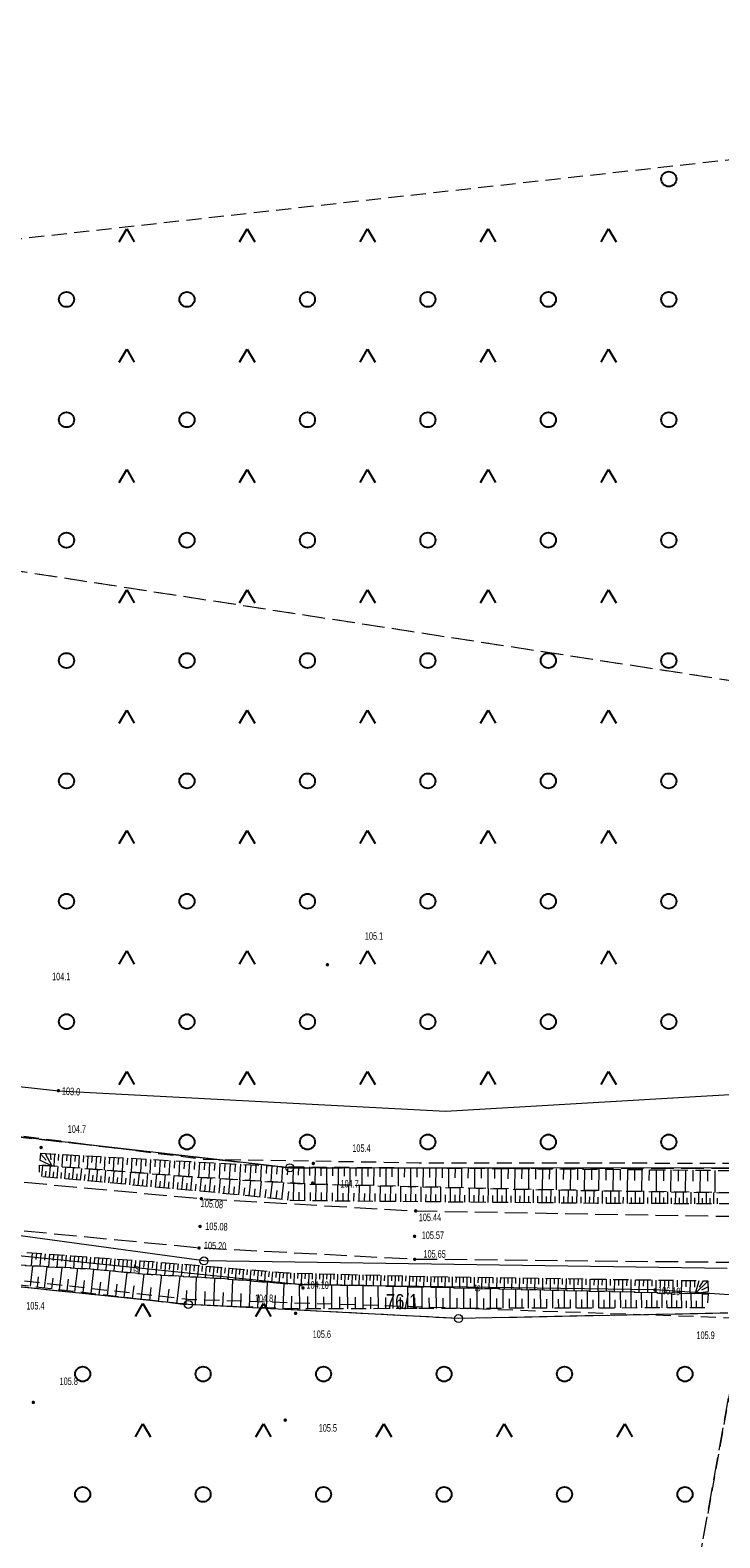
# Model space of a CAD drawing. Header units: inches. Extents: x 6497603 to 6502483, y 5925790 to 5934357.
# Tile 17 of 256: x 6499574 to 6499643, y 5926304 to 5926455. Entities that reach past the tile are written whole.
import ezdxf
from ezdxf.enums import TextEntityAlignment as Align

# ---------------------------------------------------------------- set-up
doc = ezdxf.new("R2010")
doc.units = ezdxf.units.IN
doc.header["$MEASUREMENT"] = 0
for name, pattern in [('1.5_0.75', [2.25, 1.5, -0.75]), ('2.25_0.75', [3, 2.25, -0.75]), ('219-1000', [0, 0]), ('egkk-1000', [3, 2.25, -0.75]), ('egug-1000', [1.5, 0.75, -0.75])]:
    doc.linetypes.add(name, pattern=pattern)
for name, color, linetype in [('000 Inne (niezydentyfikowane)', 7, 'Continuous'), ('202-punkt graniczny', 7, 'Continuous'), ('211-numer działki ewidencyjnej', 7, 'Continuous'), ('217-kontur klasyfikacyjny', 7, 'Continuous'), ('218-kontur użytku gruntowego', 7, 'Continuous'), ('219-działka ewidencyjna', 7, 'Continuous'), ('jezdnia', 7, 'Continuous'), ('pikieta naturalna', 7, 'Continuous'), ('pikieta naturalna-Atr2', 7, 'Continuous'), ('pikieta sztuczna', 7, 'Continuous'), ('pikieta sztuczna-Atr2', 7, 'Continuous'), ('przewód telekomunikacyjny podziemny', 7, 'Continuous'), ('przewód telekomunikacyjny podziemny-Atr1', 7, 'Continuous'), ('rzędna', 7, 'Continuous'), ('rzędna-Atr2', 7, 'Continuous'), ('skarpa nieumocniona', 7, 'Continuous'), ('teren zalesiony', 7, 'Continuous')]:
    doc.layers.add(name, color=color, linetype=linetype)
doc.styles.get("Standard").update_dxf_attribs({"font": 'arial.ttf'})

# ---------------------------------------------------------------- blocks, each defined once
blk = doc.blocks.new('202')
at = {"color": 0, "linetype": 'Continuous', "lineweight": 0}
blk.add_circle((0, 0), 0.4, dxfattribs=at)
blk = doc.blocks.new('PW01')
at = {"linetype": 'Continuous', "lineweight": 13}
h = blk.add_hatch(color=0, dxfattribs=at)
edge = h.paths.add_edge_path()
edge.add_arc((0, 0), 0.18, 0, 360)
blk = doc.blocks.new('OTZK3')
at = {"color": 0, "linetype": 'Continuous'}
for p, q in [((-0.75, -0.433), (0, 0.866)), ((0, 0.866), (0.75, -0.433))]:
    blk.add_line(p, q, dxfattribs=at)
blk = doc.blocks.new('OTZK1')
at = {"color": 0, "linetype": 'Continuous'}
blk.add_circle((0, 0), 0.75, dxfattribs=at)

msp = doc.modelspace()

# ---------------------------------------------------------------- linework, layer by layer
at = {"layer": '000 Inne (niezydentyfikowane)', "color": 7, "linetype": 'Continuous', "lineweight": 18, "flags": 128}
for points in [[(6499574.89, 5926342.64), (6499575.44, 5926342.06)], [(6499575.33, 5926342.73), (6499575.99, 5926341.48)], [(6499575.82, 5926342.7), (6499575.9, 5926342.09)], [(6499576.25, 5926342.67), (6499576.18, 5926341.46)], [(6499576.66, 5926342.65), (6499576.63, 5926342.04)], [(6499577.07, 5926342.63), (6499577, 5926341.4)], [(6499577.48, 5926342.6), (6499577.44, 5926341.99)], [(6499577.89, 5926342.58), (6499577.82, 5926341.33)], [(6499578.31, 5926342.56), (6499578.27, 5926341.93)], [(6499578.72, 5926342.53), (6499578.65, 5926341.27)], [(6499579.14, 5926342.51), (6499579.11, 5926341.87)], [(6499579.57, 5926342.49), (6499579.5, 5926341.2)], [(6499580, 5926342.46), (6499579.96, 5926341.82)], [(6499580.43, 5926342.44), (6499580.35, 5926341.14)], [(6499574.83, 5926342.07), (6499575.99, 5926341.48)], [(6499575, 5926340.42), (6499575.1, 5926341.54)], [(6499575.38, 5926340.38), (6499575.43, 5926340.95)], [(6499575.76, 5926340.35), (6499575.86, 5926341.49)], [(6499576.52, 5926340.28), (6499576.63, 5926341.43)], [(6499577.29, 5926340.21), (6499577.4, 5926341.37)], [(6499578.07, 5926340.13), (6499578.18, 5926341.31)], [(6499578.86, 5926340.06), (6499578.97, 5926341.24)], [(6499579.66, 5926339.99), (6499579.77, 5926341.18)], [(6499580.46, 5926339.91), (6499580.57, 5926341.12)], [(6499580.86, 5926342.41), (6499580.82, 5926341.76)], [(6499581.29, 5926342.39), (6499581.22, 5926341.07)], [(6499581.27, 5926339.84), (6499581.39, 5926341.06)], [(6499581.73, 5926342.37), (6499581.7, 5926341.7)], [(6499582.09, 5926339.76), (6499582.21, 5926340.99)], [(6499582.18, 5926342.34), (6499582.1, 5926341)], [(6499582.62, 5926342.32), (6499582.58, 5926341.64)], [(6499582.92, 5926339.68), (6499583.04, 5926340.93)], [(6499583.07, 5926342.29), (6499582.99, 5926340.93)], [(6499583.52, 5926342.26), (6499583.48, 5926341.58)], [(6499583.98, 5926342.24), (6499583.9, 5926340.86)], [(6499584.44, 5926342.21), (6499584.4, 5926341.52)], [(6499584.9, 5926342.19), (6499584.82, 5926340.79)], [(6499585.36, 5926342.16), (6499585.32, 5926341.46)], [(6499585.83, 5926342.13), (6499585.75, 5926340.72)], [(6499586.3, 5926342.11), (6499586.26, 5926341.39)], [(6499586.78, 5926342.08), (6499586.7, 5926340.64)], [(6499587.26, 5926342.05), (6499587.22, 5926341.33)], [(6499587.74, 5926342.03), (6499587.66, 5926340.57)], [(6499588.22, 5926342), (6499588.18, 5926341.27)], [(6499588.71, 5926341.97), (6499588.63, 5926340.49)], [(6499589.2, 5926341.94), (6499589.16, 5926341.2)], [(6499589.7, 5926341.92), (6499589.61, 5926340.42)], [(6499590.2, 5926341.89), (6499590.16, 5926341.14)], [(6499590.7, 5926341.86), (6499590.62, 5926340.35)], [(6499591.2, 5926341.84), (6499591.16, 5926341.08)], [(6499591.71, 5926341.81), (6499591.63, 5926340.29)], [(6499592.22, 5926341.78), (6499592.18, 5926341.02)], [(6499592.73, 5926341.76), (6499592.65, 5926340.22)], [(6499593.24, 5926341.73), (6499593.2, 5926340.96)], [(6499593.75, 5926341.7), (6499593.67, 5926340.16)], [(6499594.26, 5926341.68), (6499594.22, 5926340.9)], [(6499594.78, 5926341.65), (6499594.7, 5926340.1)], [(6499595.29, 5926341.62), (6499595.25, 5926340.84)], [(6499595.81, 5926341.6), (6499595.73, 5926340.03)], [(6499596.33, 5926341.57), (6499596.29, 5926340.78)], [(6499596.85, 5926341.54), (6499596.77, 5926339.97)], [(6499597.38, 5926341.51), (6499597.34, 5926340.72)], [(6499597.9, 5926341.49), (6499597.82, 5926339.9)], [(6499598.43, 5926341.46), (6499598.39, 5926340.66)], [(6499598.96, 5926341.43), (6499598.88, 5926339.84)], [(6499599.49, 5926341.4), (6499599.45, 5926340.6)], [(6499600.02, 5926341.39), (6499600.01, 5926339.77)], [(6499600.56, 5926341.38), (6499600.55, 5926340.56)], [(6499601.11, 5926341.38), (6499601.09, 5926339.7)], [(6499601.66, 5926341.38), (6499601.66, 5926340.52)], [(6499602.23, 5926341.37), (6499602.21, 5926339.66)], [(6499602.8, 5926341.37), (6499602.79, 5926340.51)], [(6499603.37, 5926341.36), (6499603.36, 5926339.63)], [(6499603.94, 5926341.36), (6499603.94, 5926340.49)], [(6499604.52, 5926341.35), (6499604.51, 5926339.6)], [(6499605.1, 5926341.35), (6499605.1, 5926340.47)], [(6499605.69, 5926341.34), (6499605.68, 5926339.58)], [(6499606.28, 5926341.34), (6499606.27, 5926340.45)], [(6499606.87, 5926341.33), (6499606.86, 5926339.55)], [(6499607.47, 5926341.33), (6499607.46, 5926340.43)], [(6499608.06, 5926341.33), (6499608.05, 5926339.52)], [(6499608.67, 5926341.32), (6499608.66, 5926340.41)], [(6499609.27, 5926341.32), (6499609.26, 5926339.49)], [(6499609.88, 5926341.31), (6499609.87, 5926340.39)], [(6499610.49, 5926341.31), (6499610.48, 5926339.46)], [(6499611.11, 5926341.3), (6499611.1, 5926340.37)], [(6499611.73, 5926341.3), (6499611.71, 5926339.43)], [(6499612.35, 5926341.29), (6499612.34, 5926340.35)], [(6499612.98, 5926341.29), (6499612.96, 5926339.4)], [(6499613.6, 5926341.28), (6499613.6, 5926340.33)], [(6499614.24, 5926341.28), (6499614.22, 5926339.36)], [(6499614.87, 5926341.27), (6499614.87, 5926340.31)], [(6499615.51, 5926341.27), (6499615.5, 5926339.33)], [(6499616.16, 5926341.26), (6499616.15, 5926340.29)], [(6499616.81, 5926341.26), (6499616.79, 5926339.3)], [(6499617.46, 5926341.25), (6499617.45, 5926340.27)], [(6499618.11, 5926341.25), (6499618.1, 5926339.27)], [(6499618.77, 5926341.24), (6499618.76, 5926340.25)], [(6499619.43, 5926341.24), (6499619.42, 5926339.24)], [(6499620.1, 5926341.23), (6499620.09, 5926340.23)], [(6499620.77, 5926341.23), (6499620.75, 5926339.2)], [(6499621.44, 5926341.22), (6499621.43, 5926340.21)], [(6499622.12, 5926341.22), (6499622.1, 5926339.17)], [(6499622.8, 5926341.21), (6499622.79, 5926340.18)], [(6499623.48, 5926341.21), (6499623.47, 5926339.14)], [(6499624.17, 5926341.2), (6499624.16, 5926340.16)], [(6499624.86, 5926341.2), (6499624.85, 5926339.11)], [(6499625.56, 5926341.19), (6499625.55, 5926340.15)], [(6499626.25, 5926341.19), (6499626.24, 5926339.09)], [(6499626.95, 5926341.18), (6499626.94, 5926340.13)], [(6499627.65, 5926341.17), (6499627.64, 5926339.07)], [(6499628.35, 5926341.17), (6499628.35, 5926340.11)], [(6499629.06, 5926341.16), (6499629.04, 5926339.04)], [(6499629.77, 5926341.16), (6499629.76, 5926340.09)], [(6499630.47, 5926341.15), (6499630.46, 5926339.02)], [(6499631.18, 5926341.15), (6499631.18, 5926340.08)], [(6499631.9, 5926341.14), (6499631.88, 5926339)], [(6499632.61, 5926341.14), (6499632.6, 5926340.06)], [(6499633.33, 5926341.13), (6499633.31, 5926338.97)], [(6499634.05, 5926341.12), (6499634.04, 5926340.04)], [(6499634.77, 5926341.12), (6499634.74, 5926338.95)], [(6499635.49, 5926341.11), (6499635.48, 5926340.02)], [(6499636.21, 5926341.1), (6499636.19, 5926338.93)], [(6499636.94, 5926341.09), (6499636.93, 5926340)], [(6499637.66, 5926341.09), (6499637.64, 5926338.9)], [(6499638.39, 5926341.08), (6499638.38, 5926339.98)], [(6499639.12, 5926341.07), (6499639.1, 5926338.88)], [(6499639.85, 5926341.06), (6499639.84, 5926339.96)], [(6499640.59, 5926341.06), (6499640.56, 5926338.85)], [(6499641.32, 5926341.05), (6499641.31, 5926339.95)], [(6499642.05, 5926341.04), (6499642.03, 5926338.83)], [(6499576.14, 5926340.31), (6499576.19, 5926340.88)], [(6499576.91, 5926340.24), (6499576.96, 5926340.82)], [(6499577.68, 5926340.17), (6499577.74, 5926340.75)], [(6499578.47, 5926340.1), (6499578.52, 5926340.69)], [(6499579.26, 5926340.02), (6499579.31, 5926340.62)], [(6499580.06, 5926339.95), (6499580.11, 5926340.55)], [(6499580.87, 5926339.88), (6499580.92, 5926340.48)], [(6499581.68, 5926339.8), (6499581.74, 5926340.41)], [(6499582.51, 5926339.72), (6499582.56, 5926340.34)], [(6499583.34, 5926339.65), (6499583.4, 5926340.27)], [(6499583.76, 5926339.61), (6499583.87, 5926340.86)], [(6499584.18, 5926339.57), (6499584.24, 5926340.2)], [(6499584.6, 5926339.53), (6499584.72, 5926340.8)], [(6499585.03, 5926339.49), (6499585.09, 5926340.13)], [(6499585.46, 5926339.45), (6499585.57, 5926340.73)], [(6499585.89, 5926339.41), (6499585.94, 5926340.05)], [(6499586.32, 5926339.37), (6499586.44, 5926340.66)], [(6499586.75, 5926339.33), (6499586.81, 5926339.98)], [(6499587.19, 5926339.29), (6499587.31, 5926340.6)], [(6499587.63, 5926339.25), (6499587.69, 5926339.91)], [(6499588.07, 5926339.21), (6499588.19, 5926340.53)], [(6499588.51, 5926339.17), (6499588.57, 5926339.83)], [(6499588.95, 5926339.13), (6499589.08, 5926340.46)], [(6499589.4, 5926339.08), (6499589.46, 5926339.75)], [(6499589.85, 5926339.04), (6499589.98, 5926340.39)], [(6499590.31, 5926339), (6499590.37, 5926339.68)], [(6499590.77, 5926338.96), (6499590.89, 5926340.33)], [(6499591.23, 5926338.91), (6499591.3, 5926339.61)], [(6499591.7, 5926338.87), (6499591.83, 5926340.28)], [(6499592.18, 5926338.83), (6499592.24, 5926339.54)], [(6499592.66, 5926338.78), (6499592.79, 5926340.22)], [(6499593.14, 5926338.74), (6499593.21, 5926339.46)], [(6499593.63, 5926338.69), (6499593.76, 5926340.16)], [(6499594.62, 5926338.6), (6499594.76, 5926340.09)], [(6499595.64, 5926338.49), (6499595.82, 5926340.03)], [(6499596.7, 5926338.37), (6499596.88, 5926339.96)], [(6499597.79, 5926338.25), (6499597.98, 5926339.89)], [(6499598.92, 5926338.13), (6499599.11, 5926339.82)], [(6499600.07, 5926338.02), (6499600.09, 5926339.76)], [(6499601.2, 5926338.01), (6499601.21, 5926339.69)], [(6499602.31, 5926338), (6499602.32, 5926339.66)], [(6499603.4, 5926337.99), (6499603.42, 5926339.63)], [(6499604.49, 5926337.98), (6499604.5, 5926339.6)], [(6499605.56, 5926337.97), (6499605.57, 5926339.58)], [(6499606.62, 5926337.96), (6499606.64, 5926339.55)], [(6499607.67, 5926337.95), (6499607.69, 5926339.53)], [(6499608.71, 5926337.94), (6499608.73, 5926339.5)], [(6499609.74, 5926337.93), (6499609.76, 5926339.47)], [(6499610.76, 5926337.92), (6499610.77, 5926339.45)], [(6499594.12, 5926338.65), (6499594.19, 5926339.39)], [(6499595.13, 5926338.55), (6499595.21, 5926339.3)], [(6499596.17, 5926338.43), (6499596.26, 5926339.21)], [(6499597.24, 5926338.31), (6499597.33, 5926339.12)], [(6499598.35, 5926338.19), (6499598.44, 5926339.02)], [(6499599.49, 5926338.06), (6499599.59, 5926338.92)], [(6499600.64, 5926338.01), (6499600.65, 5926338.87)], [(6499601.75, 5926338), (6499601.76, 5926338.84)], [(6499602.86, 5926337.99), (6499602.86, 5926338.82)], [(6499603.95, 5926337.98), (6499603.95, 5926338.8)], [(6499605.02, 5926337.97), (6499605.03, 5926338.78)], [(6499606.09, 5926337.96), (6499606.1, 5926338.76)], [(6499607.15, 5926337.96), (6499607.16, 5926338.75)], [(6499608.19, 5926337.95), (6499608.2, 5926338.73)], [(6499609.23, 5926337.94), (6499609.23, 5926338.71)], [(6499610.25, 5926337.93), (6499610.26, 5926338.7)], [(6499611.27, 5926337.92), (6499611.27, 5926338.68)], [(6499611.77, 5926337.91), (6499611.78, 5926339.42)], [(6499612.27, 5926337.91), (6499612.27, 5926338.66)], [(6499612.77, 5926337.91), (6499612.78, 5926339.4)], [(6499613.26, 5926337.9), (6499613.27, 5926338.64)], [(6499613.75, 5926337.9), (6499613.77, 5926339.38)], [(6499614.24, 5926337.89), (6499614.25, 5926338.63)], [(6499614.73, 5926337.89), (6499614.74, 5926339.35)], [(6499615.21, 5926337.88), (6499615.22, 5926338.61)], [(6499615.7, 5926337.88), (6499615.71, 5926339.33)], [(6499616.18, 5926337.88), (6499616.18, 5926338.6)], [(6499616.65, 5926337.87), (6499616.67, 5926339.3)], [(6499617.13, 5926337.87), (6499617.13, 5926338.58)], [(6499617.6, 5926337.86), (6499617.61, 5926339.28)], [(6499618.07, 5926337.86), (6499618.08, 5926338.56)], [(6499618.54, 5926337.85), (6499618.55, 5926339.26)], [(6499619, 5926337.85), (6499619.01, 5926338.55)], [(6499619.46, 5926337.85), (6499619.48, 5926339.24)], [(6499619.92, 5926337.84), (6499619.93, 5926338.53)], [(6499620.38, 5926337.84), (6499620.39, 5926339.21)], [(6499620.84, 5926337.83), (6499620.84, 5926338.52)], [(6499621.29, 5926337.83), (6499621.3, 5926339.19)], [(6499621.74, 5926337.83), (6499621.74, 5926338.5)], [(6499622.19, 5926337.82), (6499622.2, 5926339.17)], [(6499622.63, 5926337.82), (6499622.64, 5926338.49)], [(6499623.08, 5926337.81), (6499623.09, 5926339.15)], [(6499623.52, 5926337.81), (6499623.52, 5926338.47)], [(6499623.96, 5926337.81), (6499623.97, 5926339.13)], [(6499624.4, 5926337.8), (6499624.4, 5926338.46)], [(6499624.83, 5926337.8), (6499624.85, 5926339.11)], [(6499625.27, 5926337.79), (6499625.28, 5926338.45)], [(6499625.71, 5926337.79), (6499625.72, 5926339.1)], [(6499626.14, 5926337.79), (6499626.15, 5926338.44)], [(6499626.57, 5926337.78), (6499626.58, 5926339.08)], [(6499627, 5926337.78), (6499627.01, 5926338.43)], [(6499627.44, 5926337.78), (6499627.45, 5926339.07)], [(6499627.87, 5926337.77), (6499627.87, 5926338.42)], [(6499628.29, 5926337.77), (6499628.31, 5926339.06)], [(6499628.72, 5926337.76), (6499628.73, 5926338.41)], [(6499629.15, 5926337.76), (6499629.16, 5926339.04)], [(6499629.57, 5926337.76), (6499629.58, 5926338.4)], [(6499630, 5926337.75), (6499630.01, 5926339.03)], [(6499630.42, 5926337.75), (6499630.42, 5926338.38)], [(6499630.84, 5926337.75), (6499630.85, 5926339.01)], [(6499631.26, 5926337.75), (6499631.26, 5926338.38)], [(6499631.68, 5926337.74), (6499631.69, 5926339)], [(6499632.1, 5926337.74), (6499632.1, 5926338.37)], [(6499632.51, 5926337.74), (6499632.52, 5926338.99)], [(6499632.92, 5926337.74), (6499632.93, 5926338.36)], [(6499633.33, 5926337.74), (6499633.34, 5926338.97)], [(6499633.74, 5926337.74), (6499633.75, 5926338.35)], [(6499634.15, 5926337.74), (6499634.15, 5926338.96)], [(6499634.56, 5926337.73), (6499634.56, 5926338.34)], [(6499634.96, 5926337.73), (6499634.96, 5926338.95)], [(6499635.36, 5926337.73), (6499635.36, 5926338.33)], [(6499635.76, 5926337.73), (6499635.77, 5926338.93)], [(6499636.16, 5926337.73), (6499636.16, 5926338.33)], [(6499636.56, 5926337.73), (6499636.56, 5926338.92)], [(6499636.95, 5926337.72), (6499636.96, 5926338.32)], [(6499637.35, 5926337.72), (6499637.35, 5926338.91)], [(6499637.74, 5926337.72), (6499637.74, 5926338.31)], [(6499638.13, 5926337.72), (6499638.14, 5926338.89)], [(6499638.52, 5926337.72), (6499638.52, 5926338.3)], [(6499638.91, 5926337.72), (6499638.91, 5926338.88)], [(6499639.29, 5926337.72), (6499639.3, 5926338.29)], [(6499639.68, 5926337.71), (6499639.68, 5926338.87)], [(6499640.06, 5926337.71), (6499640.06, 5926338.29)], [(6499640.44, 5926337.71), (6499640.45, 5926338.86)], [(6499640.82, 5926337.71), (6499640.82, 5926338.28)], [(6499641.2, 5926337.71), (6499641.2, 5926338.84)], [(6499641.57, 5926337.71), (6499641.58, 5926338.27)], [(6499641.95, 5926337.7), (6499641.95, 5926338.83)], [(6499642.32, 5926337.7), (6499642.32, 5926338.26)], [(6499574.02, 5926332.83), (6499573.93, 5926331.52)], [(6499574.46, 5926332.79), (6499574.41, 5926332.15)], [(6499574.89, 5926332.76), (6499574.8, 5926331.48)], [(6499575.32, 5926332.73), (6499575.27, 5926332.09)], [(6499575.75, 5926332.7), (6499575.65, 5926331.43)], [(6499576.17, 5926332.67), (6499576.13, 5926332.04)], [(6499576.59, 5926332.64), (6499576.5, 5926331.39)], [(6499577.01, 5926332.61), (6499576.96, 5926331.99)], [(6499577.42, 5926332.58), (6499577.33, 5926331.34)], [(6499577.84, 5926332.55), (6499577.79, 5926331.93)], [(6499578.25, 5926332.52), (6499578.16, 5926331.3)], [(6499578.65, 5926332.49), (6499578.61, 5926331.88)], [(6499579.05, 5926332.46), (6499578.97, 5926331.26)], [(6499579.46, 5926332.43), (6499579.41, 5926331.83)], [(6499579.85, 5926332.4), (6499579.76, 5926331.21)], [(6499580.25, 5926332.37), (6499580.21, 5926331.77)], [(6499580.65, 5926332.34), (6499580.56, 5926331.13)], [(6499581.05, 5926332.31), (6499581.01, 5926331.7)], [(6499581.45, 5926332.28), (6499581.36, 5926331.06)], [(6499581.86, 5926332.25), (6499581.81, 5926331.64)], [(6499582.27, 5926332.22), (6499582.18, 5926330.99)], [(6499582.68, 5926332.19), (6499582.63, 5926331.57)], [(6499583.09, 5926332.16), (6499583, 5926330.91)], [(6499583.5, 5926332.13), (6499583.46, 5926331.5)], [(6499583.92, 5926332.1), (6499583.83, 5926330.84)], [(6499584.34, 5926332.07), (6499584.29, 5926331.43)], [(6499584.76, 5926332.04), (6499584.67, 5926330.76)], [(6499585.19, 5926332), (6499585.14, 5926331.36)], [(6499585.61, 5926331.97), (6499585.52, 5926330.68)], [(6499586.04, 5926331.94), (6499585.99, 5926331.29)], [(6499586.47, 5926331.91), (6499586.36, 5926330.62)], [(6499573.86, 5926329.48), (6499574.1, 5926331.51)], [(6499574.56, 5926329.39), (6499574.68, 5926330.43)], [(6499575.28, 5926329.31), (6499575.53, 5926331.44)], [(6499576.75, 5926329.13), (6499577.02, 5926331.36)], [(6499578.3, 5926328.95), (6499578.58, 5926331.28)], [(6499579.9, 5926328.76), (6499580.19, 5926331.17)], [(6499581.53, 5926328.57), (6499581.82, 5926331.02)], [(6499583.19, 5926328.37), (6499583.49, 5926330.87)], [(6499584.89, 5926328.17), (6499585.19, 5926330.71)], [(6499586.63, 5926327.96), (6499586.94, 5926330.59)], [(6499586.9, 5926331.87), (6499586.85, 5926331.23)], [(6499587.32, 5926331.83), (6499587.22, 5926330.57)], [(6499587.75, 5926331.8), (6499587.69, 5926331.17)], [(6499588.16, 5926331.76), (6499588.06, 5926330.53)], [(6499588.45, 5926327.75), (6499588.77, 5926330.49)], [(6499588.58, 5926331.73), (6499588.52, 5926331.12)], [(6499588.99, 5926331.69), (6499588.88, 5926330.48)], [(6499589.39, 5926331.66), (6499589.34, 5926331.06)], [(6499589.79, 5926331.63), (6499589.69, 5926330.44)], [(6499590.19, 5926331.59), (6499590.14, 5926331)], [(6499590.59, 5926331.56), (6499590.49, 5926330.39)], [(6499590.98, 5926331.53), (6499590.93, 5926330.95)], [(6499591.36, 5926331.49), (6499591.27, 5926330.35)], [(6499591.75, 5926331.46), (6499591.7, 5926330.89)], [(6499592.13, 5926331.43), (6499592.03, 5926330.3)], [(6499592.51, 5926331.4), (6499592.46, 5926330.84)], [(6499592.88, 5926331.37), (6499592.79, 5926330.26)], [(6499593.25, 5926331.34), (6499593.2, 5926330.78)], [(6499593.62, 5926331.31), (6499593.53, 5926330.2)], [(6499593.99, 5926331.27), (6499593.94, 5926330.72)], [(6499594.35, 5926331.24), (6499594.26, 5926330.15)], [(6499594.72, 5926331.21), (6499594.67, 5926330.66)], [(6499595.09, 5926331.18), (6499594.99, 5926330.09)], [(6499595.45, 5926331.15), (6499595.41, 5926330.61)], [(6499595.82, 5926331.12), (6499595.72, 5926330.03)], [(6499596.18, 5926331.09), (6499596.13, 5926330.55)], [(6499596.54, 5926331.06), (6499596.45, 5926329.97)], [(6499596.9, 5926331.03), (6499596.86, 5926330.49)], [(6499597.26, 5926331), (6499597.17, 5926329.92)], [(6499597.63, 5926330.97), (6499597.58, 5926330.43)], [(6499597.99, 5926330.94), (6499597.89, 5926329.86)], [(6499598.34, 5926330.91), (6499598.3, 5926330.37)], [(6499598.7, 5926330.88), (6499598.61, 5926329.81)], [(6499599.06, 5926330.85), (6499599.02, 5926330.31)], [(6499599.42, 5926330.82), (6499599.39, 5926329.75)], [(6499599.78, 5926330.81), (6499599.76, 5926330.27)], [(6499600.14, 5926330.8), (6499600.11, 5926329.72)], [(6499600.5, 5926330.79), (6499600.48, 5926330.25)], [(6499600.86, 5926330.78), (6499600.83, 5926329.7)], [(6499601.22, 5926330.77), (6499601.21, 5926330.23)], [(6499601.58, 5926330.76), (6499601.55, 5926329.68)], [(6499601.94, 5926330.75), (6499601.93, 5926330.21)], [(6499602.3, 5926330.75), (6499602.27, 5926329.67)], [(6499602.66, 5926330.74), (6499602.65, 5926330.2)], [(6499603.02, 5926330.73), (6499602.99, 5926329.65)], [(6499603.38, 5926330.72), (6499603.37, 5926330.18)], [(6499603.74, 5926330.71), (6499603.71, 5926329.63)], [(6499604.1, 5926330.7), (6499604.09, 5926330.16)], [(6499604.46, 5926330.69), (6499604.43, 5926329.61)], [(6499604.82, 5926330.68), (6499604.81, 5926330.14)], [(6499605.18, 5926330.67), (6499605.15, 5926329.6)], [(6499605.54, 5926330.66), (6499605.52, 5926330.12)], [(6499605.9, 5926330.65), (6499605.87, 5926329.58)], [(6499606.25, 5926330.64), (6499606.24, 5926330.11)], [(6499606.61, 5926330.64), (6499606.59, 5926329.56)], [(6499606.97, 5926330.63), (6499606.96, 5926330.09)], [(6499607.33, 5926330.62), (6499607.3, 5926329.54)], [(6499607.69, 5926330.61), (6499607.67, 5926330.07)], [(6499608.04, 5926330.6), (6499608.02, 5926329.53)], [(6499608.4, 5926330.59), (6499608.39, 5926330.05)], [(6499608.76, 5926330.58), (6499608.73, 5926329.51)], [(6499609.12, 5926330.57), (6499609.1, 5926330.04)], [(6499609.47, 5926330.56), (6499609.45, 5926329.49)], [(6499609.83, 5926330.55), (6499609.82, 5926330.02)], [(6499610.19, 5926330.54), (6499610.16, 5926329.47)], [(6499610.54, 5926330.53), (6499610.53, 5926330)], [(6499610.9, 5926330.53), (6499610.87, 5926329.46)], [(6499611.26, 5926330.52), (6499611.24, 5926329.98)], [(6499611.61, 5926330.51), (6499611.59, 5926329.44)], [(6499611.97, 5926330.5), (6499611.96, 5926329.96)], [(6499612.32, 5926330.49), (6499612.3, 5926329.42)], [(6499612.68, 5926330.48), (6499612.67, 5926329.95)], [(6499613.04, 5926330.47), (6499613.01, 5926329.41)], [(6499613.39, 5926330.46), (6499613.38, 5926329.93)], [(6499613.75, 5926330.46), (6499613.73, 5926329.39)], [(6499614.1, 5926330.45), (6499614.09, 5926329.91)], [(6499614.46, 5926330.44), (6499614.44, 5926329.37)], [(6499614.82, 5926330.44), (6499614.81, 5926329.9)], [(6499615.17, 5926330.43), (6499615.16, 5926329.35)], [(6499615.53, 5926330.43), (6499615.53, 5926329.89)], [(6499615.89, 5926330.42), (6499615.88, 5926329.34)], [(6499616.26, 5926330.42), (6499616.25, 5926329.87)], [(6499616.62, 5926330.41), (6499616.6, 5926329.32)], [(6499616.98, 5926330.41), (6499616.97, 5926329.86)], [(6499576.01, 5926329.22), (6499576.14, 5926330.31)], [(6499577.52, 5926329.04), (6499577.65, 5926330.18)], [(6499579.1, 5926328.86), (6499579.24, 5926330.05)], [(6499580.71, 5926328.67), (6499580.86, 5926329.88)], [(6499582.36, 5926328.47), (6499582.51, 5926329.71)], [(6499584.04, 5926328.27), (6499584.19, 5926329.53)], [(6499585.75, 5926328.07), (6499585.9, 5926329.35)], [(6499587.53, 5926327.86), (6499587.69, 5926329.2)], [(6499589.37, 5926327.65), (6499589.44, 5926329.05)], [(6499590.3, 5926327.61), (6499590.4, 5926330.39)], [(6499591.22, 5926327.58), (6499591.27, 5926328.96)], [(6499592.13, 5926327.54), (6499592.24, 5926330.29)], [(6499593.93, 5926327.48), (6499594.03, 5926330.16)], [(6499595.68, 5926327.41), (6499595.78, 5926330.03)], [(6499597.38, 5926327.35), (6499597.48, 5926329.89)], [(6499599.04, 5926327.28), (6499599.14, 5926329.77)], [(6499600.69, 5926327.23), (6499600.68, 5926329.7)], [(6499602.31, 5926327.23), (6499602.3, 5926329.66)], [(6499603.9, 5926327.24), (6499603.9, 5926329.63)], [(6499605.47, 5926327.24), (6499605.46, 5926329.59)], [(6499607, 5926327.25), (6499607, 5926329.55)], [(6499608.52, 5926327.25), (6499608.51, 5926329.51)], [(6499610, 5926327.26), (6499609.99, 5926329.48)], [(6499611.46, 5926327.26), (6499611.45, 5926329.44)], [(6499612.89, 5926327.26), (6499612.88, 5926329.41)], [(6499614.3, 5926327.27), (6499614.29, 5926329.37)], [(6499615.68, 5926327.27), (6499615.67, 5926329.34)], [(6499617.04, 5926327.27), (6499617.03, 5926329.31)], [(6499617.35, 5926330.4), (6499617.33, 5926329.3)], [(6499617.71, 5926330.39), (6499617.71, 5926329.84)], [(6499618.08, 5926330.39), (6499618.06, 5926329.28)], [(6499618.37, 5926327.28), (6499618.37, 5926329.28)], [(6499618.45, 5926330.38), (6499618.44, 5926329.83)], [(6499618.82, 5926330.38), (6499618.8, 5926329.27)], [(6499619.19, 5926330.37), (6499619.18, 5926329.81)], [(6499619.56, 5926330.37), (6499619.54, 5926329.25)], [(6499619.68, 5926327.28), (6499619.68, 5926329.24)], [(6499619.93, 5926330.36), (6499619.92, 5926329.8)], [(6499620.31, 5926330.35), (6499620.29, 5926329.23)], [(6499620.68, 5926330.35), (6499620.67, 5926329.78)], [(6499620.97, 5926327.29), (6499620.96, 5926329.21)], [(6499621.06, 5926330.34), (6499621.04, 5926329.21)], [(6499621.43, 5926330.34), (6499621.42, 5926329.77)], [(6499621.81, 5926330.33), (6499621.79, 5926329.19)], [(6499622.19, 5926330.33), (6499622.18, 5926329.75)], [(6499622.23, 5926327.29), (6499622.23, 5926329.18)], [(6499622.57, 5926330.32), (6499622.55, 5926329.17)], [(6499622.95, 5926330.31), (6499622.94, 5926329.74)], [(6499623.33, 5926330.31), (6499623.32, 5926329.16)], [(6499623.48, 5926327.29), (6499623.47, 5926329.15)], [(6499623.72, 5926330.3), (6499623.71, 5926329.72)], [(6499624.1, 5926330.3), (6499624.08, 5926329.14)], [(6499624.49, 5926330.29), (6499624.48, 5926329.71)], [(6499624.7, 5926327.3), (6499624.69, 5926329.12)], [(6499624.87, 5926330.28), (6499624.86, 5926329.12)], [(6499625.26, 5926330.28), (6499625.25, 5926329.69)], [(6499625.65, 5926330.27), (6499625.63, 5926329.1)], [(6499625.9, 5926327.3), (6499625.89, 5926329.09)], [(6499626.04, 5926330.27), (6499626.03, 5926329.68)], [(6499626.43, 5926330.26), (6499626.41, 5926329.08)], [(6499626.83, 5926330.25), (6499626.82, 5926329.66)], [(6499627.07, 5926327.3), (6499627.07, 5926329.07)], [(6499627.22, 5926330.25), (6499627.2, 5926329.06)], [(6499627.61, 5926330.24), (6499627.6, 5926329.65)], [(6499628.01, 5926330.24), (6499627.99, 5926329.04)], [(6499628.23, 5926327.3), (6499628.23, 5926329.04)], [(6499628.41, 5926330.23), (6499628.4, 5926329.63)], [(6499628.8, 5926330.22), (6499628.79, 5926329.02)], [(6499629.2, 5926330.22), (6499629.2, 5926329.62)], [(6499629.37, 5926327.31), (6499629.36, 5926329.01)], [(6499629.6, 5926330.21), (6499629.59, 5926329)], [(6499630.01, 5926330.2), (6499630, 5926329.6)], [(6499630.41, 5926330.2), (6499630.39, 5926328.99)], [(6499630.48, 5926327.31), (6499630.48, 5926328.98)], [(6499630.81, 5926330.19), (6499630.8, 5926329.58)], [(6499631.22, 5926330.19), (6499631.2, 5926328.97)], [(6499631.58, 5926327.31), (6499631.58, 5926328.96)], [(6499631.63, 5926330.18), (6499631.62, 5926329.57)], [(6499632.03, 5926330.17), (6499632.01, 5926328.95)], [(6499632.44, 5926330.17), (6499632.43, 5926329.55)], [(6499632.66, 5926327.32), (6499632.65, 5926328.93)], [(6499632.85, 5926330.16), (6499632.83, 5926328.93)], [(6499633.26, 5926330.15), (6499633.25, 5926329.54)], [(6499633.67, 5926330.15), (6499633.66, 5926328.91)], [(6499633.72, 5926327.32), (6499633.71, 5926328.91)], [(6499634.09, 5926330.14), (6499634.08, 5926329.52)], [(6499634.5, 5926330.14), (6499634.48, 5926328.89)], [(6499634.92, 5926330.13), (6499634.91, 5926329.5)], [(6499635.34, 5926330.12), (6499635.32, 5926328.87)], [(6499635.75, 5926330.12), (6499635.75, 5926329.49)], [(6499636.17, 5926330.11), (6499636.15, 5926328.85)], [(6499636.6, 5926330.1), (6499636.59, 5926329.47)], [(6499637.02, 5926330.1), (6499637, 5926328.83)], [(6499637.44, 5926330.09), (6499637.43, 5926329.45)], [(6499637.87, 5926330.08), (6499637.85, 5926328.81)], [(6499638.29, 5926330.08), (6499638.28, 5926329.44)], [(6499638.72, 5926330.07), (6499638.7, 5926328.78)], [(6499639.15, 5926330.06), (6499639.14, 5926329.42)], [(6499639.58, 5926330.06), (6499639.56, 5926328.76)], [(6499640.01, 5926330.05), (6499640, 5926329.4)], [(6499640.44, 5926330.04), (6499640.07, 5926328.75)], [(6499641.35, 5926330.01), (6499640.07, 5926328.75)], [(6499641.37, 5926328.93), (6499640.07, 5926328.75)], [(6499640.88, 5926330.04), (6499640.48, 5926329.39)], [(6499641.36, 5926329.44), (6499640.72, 5926329.09)], [(6499593.04, 5926327.51), (6499593.09, 5926328.87)], [(6499594.81, 5926327.44), (6499594.86, 5926328.77)], [(6499596.53, 5926327.38), (6499596.58, 5926328.67)], [(6499598.22, 5926327.31), (6499598.26, 5926328.57)], [(6499599.86, 5926327.25), (6499599.91, 5926328.49)], [(6499601.5, 5926327.23), (6499601.5, 5926328.46)], [(6499603.11, 5926327.24), (6499603.1, 5926328.44)], [(6499604.69, 5926327.24), (6499604.68, 5926328.42)], [(6499606.24, 5926327.25), (6499606.24, 5926328.41)], [(6499607.76, 5926327.25), (6499607.76, 5926328.39)], [(6499609.26, 5926327.25), (6499609.26, 5926328.38)], [(6499610.73, 5926327.26), (6499610.73, 5926328.36)], [(6499612.18, 5926327.26), (6499612.17, 5926328.34)], [(6499613.6, 5926327.27), (6499613.59, 5926328.33)], [(6499614.99, 5926327.27), (6499614.99, 5926328.31)], [(6499616.36, 5926327.27), (6499616.36, 5926328.3)], [(6499617.71, 5926327.28), (6499617.7, 5926328.28)], [(6499619.03, 5926327.28), (6499619.03, 5926328.27)], [(6499620.33, 5926327.28), (6499620.33, 5926328.26)], [(6499621.6, 5926327.29), (6499621.6, 5926328.24)], [(6499622.86, 5926327.29), (6499622.85, 5926328.23)], [(6499624.09, 5926327.29), (6499624.09, 5926328.22)], [(6499625.3, 5926327.3), (6499625.3, 5926328.2)], [(6499626.49, 5926327.3), (6499626.48, 5926328.19)], [(6499627.65, 5926327.3), (6499627.65, 5926328.18)], [(6499628.8, 5926327.31), (6499628.8, 5926328.17)], [(6499629.93, 5926327.31), (6499629.93, 5926328.15)], [(6499631.03, 5926327.31), (6499631.03, 5926328.14)], [(6499632.12, 5926327.32), (6499632.12, 5926328.13)], [(6499633.19, 5926327.32), (6499633.19, 5926328.12)], [(6499634.24, 5926327.32), (6499634.24, 5926328.11)], [(6499634.76, 5926327.32), (6499634.75, 5926328.88)], [(6499635.27, 5926327.32), (6499635.27, 5926328.1)], [(6499635.78, 5926327.33), (6499635.77, 5926328.86)], [(6499636.28, 5926327.33), (6499636.28, 5926328.08)], [(6499636.78, 5926327.33), (6499636.78, 5926328.83)], [(6499637.28, 5926327.33), (6499637.27, 5926328.07)], [(6499637.77, 5926327.33), (6499637.76, 5926328.81)], [(6499638.25, 5926327.33), (6499638.25, 5926328.06)], [(6499638.74, 5926327.33), (6499638.73, 5926328.78)], [(6499639.22, 5926327.33), (6499639.21, 5926328.05)], [(6499639.7, 5926327.34), (6499639.69, 5926328.76)], [(6499640.2, 5926327.34), (6499640.2, 5926328.04)], [(6499640.8, 5926327.34), (6499640.8, 5926328.73)]]:
    msp.add_lwpolyline(points, dxfattribs=at)
at = {"layer": '217-kontur klasyfikacyjny', "color": 3, "linetype": 'egkk-1000', "lineweight": 18, "flags": 128}
for points in [[(6499541.68, 5926405.58), (6499670.38, 5926385.76)], [(6499524.08, 5926349.93), (6499599.7, 5926341.3)], [(6499599.7, 5926341.3), (6499643.97, 5926341.25)], [(6499589.59, 5926327.68), (6499561.13, 5926330.62)], [(6499616.51, 5926326.27), (6499589.59, 5926327.68)], [(6499643.33, 5926326.81), (6499616.51, 5926326.27)]]:
    msp.add_lwpolyline(points, dxfattribs=at)
at = {"layer": '218-kontur użytku gruntowego', "color": 3, "linetype": 'egug-1000', "lineweight": 18, "flags": 128}
for points in [[(6499541.68, 5926405.58), (6499670.38, 5926385.76)], [(6499524.08, 5926349.93), (6499599.7, 5926341.3)], [(6499599.7, 5926341.3), (6499643.97, 5926341.25)], [(6499589.59, 5926327.68), (6499561.13, 5926330.62)], [(6499616.51, 5926326.27), (6499589.59, 5926327.68)], [(6499643.33, 5926326.81), (6499616.51, 5926326.27)]]:
    msp.add_lwpolyline(points, dxfattribs=at)
at = {"layer": '219-działka ewidencyjna', "color": 3, "linetype": '219-1000', "lineweight": 18, "flags": 128}
for points in [[(6499599.7, 5926341.3), (6499524.08, 5926349.93)], [(6499591.15, 5926332.02), (6499482.26, 5926346.86)], [(6499643.97, 5926341.25), (6499599.7, 5926341.3)], [(6499643.28, 5926331.26), (6499591.15, 5926332.02)], [(6499589.59, 5926327.68), (6499561.13, 5926330.62)], [(6499616.51, 5926326.27), (6499589.59, 5926327.68)], [(6499643.33, 5926326.81), (6499616.51, 5926326.27)]]:
    msp.add_lwpolyline(points, dxfattribs=at)
at = {"layer": 'jezdnia', "color": 7, "linetype": '2.25_0.75', "lineweight": 18, "flags": 128}
for points in [[(6500445.77, 5926225.13), (6500477.28, 5926219.98), (6500500.52, 5926216.32), (6500551.85, 5926208.28), (6500590.76, 5926201.99), (6500629.65, 5926195.92), (6500668.62, 5926189.73), (6500708.43, 5926183.37), (6500748.42, 5926176.93), (6500779.68, 5926172.04), (6500819.2, 5926165.9), (6500859.43, 5926159.56), (6500898.4, 5926153.26), (6500937.28, 5926147.22), (6500936.91, 5926144.94), (6500936.26, 5926142.38), (6500897.62, 5926148.36), (6500858.2, 5926154.58), (6500818.25, 5926160.88), (6500778.79, 5926167.14), (6500747.81, 5926171.88), (6500707.71, 5926178.38), (6500668.22, 5926184.67), (6500628.62, 5926190.86), (6500589.86, 5926197), (6500551.33, 5926203.18), (6500445.13, 5926220.13), (6500405, 5926226.56), (6500364.89, 5926233), (6500326.44, 5926239.09), (6500287.44, 5926245.14), (6500247.8, 5926251.49), (6500208.32, 5926257.73), (6500171.1, 5926263.74), (6500133.18, 5926269.89), (6500094.21, 5926275.92), (6500053.11, 5926282.47), (6499999.01, 5926290.88), (6499959.84, 5926296.95), (6499921.11, 5926303.13), (6499882.03, 5926309.23), (6499843.48, 5926315.33), (6499804.98, 5926321.39), (6499763.92, 5926325.7), (6499740.11, 5926328.2), (6499708.97, 5926329.7), (6499669.77, 5926331.59), (6499612.14, 5926332.17), (6499590.65, 5926333.3), (6499565.53, 5926335.73), (6499506.81, 5926343.39), (6499422.29, 5926354.7), (6499419.43, 5926354.99), (6499334.27, 5926366.31), (6499289.53, 5926369.55), (6499273.23, 5926369.35), (6499273.01, 5926371.91), (6499272.96, 5926374.41), (6499289.57, 5926374.85), (6499335.06, 5926371.26), (6499420.23, 5926359.86), (6499423.5, 5926359.5), (6499507.59, 5926348.2), (6499566.32, 5926340.5), (6499590.89, 5926338.22), (6499612.24, 5926337), (6499643.43, 5926336.46), (6499669.89, 5926336.53), (6499710.9, 5926336.33), (6499806.11, 5926326.28), (6499844.16, 5926320.23), (6499882.83, 5926314.04), (6499921.69, 5926307.83), (6499960.72, 5926301.83), (6499999.64, 5926295.76), (6500053.85, 5926287.25), (6500095.27, 5926280.64), (6500134.03, 5926274.62), (6500208.98, 5926262.68), (6500248.83, 5926256.34), (6500288.29, 5926250.03), (6500327.08, 5926244.06), (6500365.91, 5926238.01), (6500405.9, 5926231.52)], [(6499643.58, 5926288.42), (6499638.1, 5926289.06), (6499644.86, 5926326.32), (6499645.65, 5926331.24), (6499650.86, 5926331.21), (6499649.96, 5926326.14)]]:
    msp.add_lwpolyline(points, close=True, dxfattribs=at)
at = {"layer": 'przewód telekomunikacyjny podziemny', "color": 30, "linetype": 'Continuous', "lineweight": 18, "flags": 128}
for points in [[(6499656.27, 5926327.78), (6499636.08, 5926329.12), (6499600.83, 5926329.64), (6499562.32, 5926333.59), (6499480.54, 5926342.91), (6499420.47, 5926351.86), (6499384.8, 5926355.66), (6499350.46, 5926360.78), (6499348.43, 5926362.45), (6499323.11, 5926365.38), (6499292.85, 5926367.52), (6499276.07, 5926368.68), (6499275.92, 5926375.08), (6499279.08, 5926381.97), (6499278.45, 5926382.4)], [(6499361.84, 5926342.85), (6499377.81, 5926343.73), (6499423.62, 5926337.99), (6499457.17, 5926333.4), (6499470.83, 5926334.49), (6499473.2, 5926335.68), (6499477.76, 5926343.62), (6499480.87, 5926354.85), (6499481.51, 5926357.94), (6499491.1, 5926359.05), (6499539.38, 5926353.08), (6499576.65, 5926348.98), (6499615.22, 5926346.95), (6499667.89, 5926350.04)]]:
    msp.add_lwpolyline(points, dxfattribs=at)
at = {"layer": 'skarpa nieumocniona', "color": 7, "linetype": '1.5_0.75', "lineweight": 18, "flags": 128}
for points in [[(6499481.99, 5926344.36), (6499492.77, 5926343.02), (6499517.1, 5926339.95), (6499528.45, 5926338.68), (6499534.61, 5926337.88), (6499544.97, 5926336.48), (6499568.92, 5926333.49), (6499571.54, 5926333.01), (6499586.06, 5926331.94), (6499599.4, 5926330.82), (6499613.47, 5926330.46), (6499641.35, 5926330.03), (6499641.37, 5926328.72), (6499599.59, 5926329.73), (6499592.79, 5926330.26), (6499585.89, 5926330.65), (6499579.5, 5926331.23), (6499572.83, 5926331.58), (6499566.08, 5926332.55), (6499541.12, 5926335.77), (6499529.23, 5926337.38), (6499528.39, 5926337.23), (6499509.39, 5926339.67), (6499499.2, 5926341.04), (6499481.86, 5926343.21)], [(6499481.99, 5926344.36), (6499492.77, 5926343.02), (6499517.1, 5926339.95), (6499528.45, 5926338.68), (6499534.61, 5926337.88), (6499544.97, 5926336.48), (6499568.92, 5926333.49), (6499571.54, 5926333.01), (6499586.06, 5926331.94), (6499599.4, 5926330.82), (6499613.47, 5926330.46), (6499641.35, 5926330.03), (6499641.37, 5926328.72), (6499599.59, 5926329.73), (6499592.79, 5926330.26), (6499585.89, 5926330.65), (6499579.5, 5926331.23), (6499572.83, 5926331.58), (6499566.08, 5926332.55), (6499541.12, 5926335.77), (6499529.23, 5926337.38), (6499528.39, 5926337.23), (6499509.39, 5926339.67), (6499499.2, 5926341.04), (6499481.86, 5926343.21)], [(6499481.86, 5926343.21), (6499499.2, 5926341.04), (6499509.39, 5926339.67), (6499528.39, 5926337.23), (6499529.23, 5926337.38), (6499541.12, 5926335.77), (6499566.08, 5926332.55), (6499572.83, 5926331.58), (6499579.5, 5926331.23), (6499585.89, 5926330.65), (6499592.79, 5926330.26), (6499599.59, 5926329.73), (6499641.37, 5926328.72), (6499641.3, 5926327.34), (6499600.47, 5926327.23), (6499589.29, 5926327.65), (6499561.07, 5926330.99), (6499540.56, 5926333.63), (6499521.77, 5926336.02), (6499481.58, 5926341.59)], [(6499481.86, 5926343.21), (6499499.2, 5926341.04), (6499509.39, 5926339.67), (6499528.39, 5926337.23), (6499529.23, 5926337.38), (6499541.12, 5926335.77), (6499566.08, 5926332.55), (6499572.83, 5926331.58), (6499579.5, 5926331.23), (6499585.89, 5926330.65), (6499592.79, 5926330.26), (6499599.59, 5926329.73), (6499641.37, 5926328.72), (6499641.3, 5926327.34), (6499600.47, 5926327.23), (6499589.29, 5926327.65), (6499561.07, 5926330.99), (6499540.56, 5926333.63), (6499521.77, 5926336.02), (6499481.58, 5926341.59)], [(6499574.9, 5926342.75), (6499589.82, 5926341.91), (6499599.73, 5926341.39), (6499633.47, 5926341.13), (6499644.19, 5926341.02), (6499681.31, 5926341.06), (6499694.29, 5926341.02), (6499739.35, 5926338.56), (6499739.28, 5926337.45), (6499713.63, 5926338.69), (6499708.62, 5926338.92), (6499685.01, 5926338.72), (6499658.97, 5926338.55), (6499623.76, 5926339.13), (6499601.42, 5926339.68), (6499589.82, 5926340.4), (6499574.78, 5926341.57)], [(6499574.9, 5926342.75), (6499589.82, 5926341.91), (6499599.73, 5926341.39), (6499633.47, 5926341.13), (6499644.19, 5926341.02), (6499681.31, 5926341.06), (6499694.29, 5926341.02), (6499739.35, 5926338.56), (6499739.28, 5926337.45), (6499713.63, 5926338.69), (6499708.62, 5926338.92), (6499685.01, 5926338.72), (6499658.97, 5926338.55), (6499623.76, 5926339.13), (6499601.42, 5926339.68), (6499589.82, 5926340.4), (6499574.78, 5926341.57)], [(6499574.78, 5926341.57), (6499589.82, 5926340.4), (6499601.42, 5926339.68), (6499623.76, 5926339.13), (6499658.97, 5926338.55), (6499685.01, 5926338.72), (6499708.62, 5926338.92), (6499713.63, 5926338.69), (6499739.28, 5926337.45), (6499739.25, 5926336.38), (6499708.62, 5926337.72), (6499671.56, 5926337.59), (6499630.28, 5926337.75), (6499599.87, 5926338.02), (6499594.95, 5926338.57), (6499574.77, 5926340.44)], [(6499574.78, 5926341.57), (6499589.82, 5926340.4), (6499601.42, 5926339.68), (6499623.76, 5926339.13), (6499658.97, 5926338.55), (6499685.01, 5926338.72), (6499708.62, 5926338.92), (6499713.63, 5926338.69), (6499739.28, 5926337.45), (6499739.25, 5926336.38), (6499708.62, 5926337.72), (6499671.56, 5926337.59), (6499630.28, 5926337.75), (6499599.87, 5926338.02), (6499594.95, 5926338.57), (6499574.77, 5926340.44)]]:
    msp.add_lwpolyline(points, close=True, dxfattribs=at)
at = {"layer": 'teren zalesiony', "color": 7, "linetype": '1.5_0.75', "lineweight": 18, "flags": 128}
for points in [[(6499759.14, 5926454.71), (6499753.09, 5926412.61), (6499747.98, 5926379.58), (6499740.56, 5926338.78), (6499711.31, 5926340.68), (6499669.47, 5926341.7), (6499612.6, 5926341.77), (6499591.1, 5926342.13), (6499567.82, 5926345.1), (6499421.4, 5926365.55), (6499338.37, 5926377.12), (6499344.2, 5926387.11), (6499361.38, 5926410.34)], [(6499771.49, 5926322.37), (6499780.06, 5926313.82), (6499774.57, 5926274.89), (6499754.81, 5926171.65), (6499453.95, 5926310.54), (6499442.1, 5926317.03), (6499411.98, 5926334.53), (6499420.16, 5926350.56), (6499565.17, 5926330.92), (6499589.85, 5926328.18), (6499611.54, 5926327.49), (6499644.86, 5926326.32), (6499638.1, 5926289.06), (6499643.58, 5926288.42), (6499649.96, 5926326.14), (6499668.86, 5926325.48), (6499710.7, 5926327.16)]]:
    msp.add_lwpolyline(points, close=True, dxfattribs=at)

# ---------------------------------------------------------------- block references
at = {"layer": '202-punkt graniczny', "color": 7, "linetype": 'Continuous', "lineweight": 18}
for p in [(6499599.7, 5926341.3), (6499591.15, 5926332.02), (6499589.59, 5926327.68), (6499616.51, 5926326.27)]:
    msp.add_blockref('202', p, dxfattribs=at)
at = {"layer": 'pikieta naturalna', "color": 7, "linetype": 'Continuous', "lineweight": 13}
for p in [(6499603.45, 5926361.54), (6499574.92, 5926343.32), (6499602.04, 5926341.73), (6499601.97, 5926339.77), (6499601.01, 5926329.32), (6499600.28, 5926326.79), (6499574.15, 5926317.91), (6499599.24, 5926316.14)]:
    msp.add_blockref('PW01', p, dxfattribs=at)
at = {"layer": 'pikieta sztuczna', "color": 7, "linetype": 'Continuous', "lineweight": 13}
for p in [(6499590.89, 5926338.22), (6499612.24, 5926337), (6499590.76, 5926335.45), (6499590.65, 5926333.3), (6499612.13, 5926334.47), (6499612.14, 5926332.17), (6499612.14, 5926332.17)]:
    msp.add_blockref('PW01', p, dxfattribs=at)
at = {"layer": 'rzędna', "color": 30, "linetype": 'Continuous', "lineweight": 18}
for p in [(6499576.65, 5926348.98), (6499600.83, 5926329.64), (6499636.08, 5926329.12)]:
    msp.add_blockref('PW01', p, dxfattribs=at)
at = {"layer": 'teren zalesiony', "color": 7, "linetype": 'Continuous', "lineweight": 18}
for name, p in [('OTZK1', (6499637.456, 5926439.866)), ('OTZK3', (6499583.456, 5926434.046)), ('OTZK3', (6499595.456, 5926434.046)), ('OTZK3', (6499607.456, 5926434.046)), ('OTZK3', (6499619.456, 5926434.046)), ('OTZK3', (6499631.456, 5926434.046)), ('OTZK1', (6499577.456, 5926427.866)), ('OTZK1', (6499589.456, 5926427.866)), ('OTZK1', (6499601.456, 5926427.866)), ('OTZK1', (6499613.456, 5926427.866)), ('OTZK1', (6499625.456, 5926427.866)), ('OTZK1', (6499637.456, 5926427.866)), ('OTZK3', (6499583.456, 5926422.046)), ('OTZK3', (6499595.456, 5926422.046)), ('OTZK3', (6499607.456, 5926422.046)), ('OTZK3', (6499619.456, 5926422.046)), ('OTZK3', (6499631.456, 5926422.046)), ('OTZK1', (6499577.456, 5926415.866)), ('OTZK1', (6499589.456, 5926415.866)), ('OTZK1', (6499601.456, 5926415.866)), ('OTZK1', (6499613.456, 5926415.866)), ('OTZK1', (6499625.456, 5926415.866)), ('OTZK1', (6499637.456, 5926415.866)), ('OTZK3', (6499583.456, 5926410.046)), ('OTZK3', (6499595.456, 5926410.046)), ('OTZK3', (6499607.456, 5926410.046)), ('OTZK3', (6499619.456, 5926410.046)), ('OTZK3', (6499631.456, 5926410.046)), ('OTZK1', (6499577.456, 5926403.866)), ('OTZK1', (6499589.456, 5926403.866)), ('OTZK1', (6499601.456, 5926403.866)), ('OTZK1', (6499613.456, 5926403.866)), ('OTZK1', (6499625.456, 5926403.866)), ('OTZK1', (6499637.456, 5926403.866)), ('OTZK3', (6499583.456, 5926398.046)), ('OTZK3', (6499595.456, 5926398.046)), ('OTZK3', (6499607.456, 5926398.046)), ('OTZK3', (6499619.456, 5926398.046)), ('OTZK3', (6499631.456, 5926398.046)), ('OTZK1', (6499577.456, 5926391.866)), ('OTZK1', (6499589.456, 5926391.866)), ('OTZK1', (6499601.456, 5926391.866)), ('OTZK1', (6499613.456, 5926391.866)), ('OTZK1', (6499625.456, 5926391.866)), ('OTZK1', (6499637.456, 5926391.866)), ('OTZK3', (6499583.456, 5926386.046)), ('OTZK3', (6499595.456, 5926386.046)), ('OTZK3', (6499607.456, 5926386.046)), ('OTZK3', (6499619.456, 5926386.046)), ('OTZK3', (6499631.456, 5926386.046)), ('OTZK1', (6499577.456, 5926379.866)), ('OTZK1', (6499589.456, 5926379.866)), ('OTZK1', (6499601.456, 5926379.866)), ('OTZK1', (6499613.456, 5926379.866)), ('OTZK1', (6499625.456, 5926379.866)), ('OTZK1', (6499637.456, 5926379.866)), ('OTZK3', (6499583.456, 5926374.046)), ('OTZK3', (6499595.456, 5926374.046)), ('OTZK3', (6499607.456, 5926374.046)), ('OTZK3', (6499619.456, 5926374.046)), ('OTZK3', (6499631.456, 5926374.046)), ('OTZK1', (6499577.456, 5926367.866)), ('OTZK1', (6499589.456, 5926367.866)), ('OTZK1', (6499601.456, 5926367.866)), ('OTZK1', (6499613.456, 5926367.866)), ('OTZK1', (6499625.456, 5926367.866)), ('OTZK1', (6499637.456, 5926367.866)), ('OTZK3', (6499583.456, 5926362.046)), ('OTZK3', (6499595.456, 5926362.046)), ('OTZK3', (6499607.456, 5926362.046)), ('OTZK3', (6499619.456, 5926362.046)), ('OTZK3', (6499631.456, 5926362.046)), ('OTZK1', (6499577.456, 5926355.866)), ('OTZK1', (6499589.456, 5926355.866)), ('OTZK1', (6499601.456, 5926355.866)), ('OTZK1', (6499613.456, 5926355.866)), ('OTZK1', (6499625.456, 5926355.866)), ('OTZK1', (6499637.456, 5926355.866)), ('OTZK3', (6499583.456, 5926350.046)), ('OTZK3', (6499595.456, 5926350.046)), ('OTZK3', (6499607.456, 5926350.046)), ('OTZK3', (6499619.456, 5926350.046)), ('OTZK3', (6499631.456, 5926350.046)), ('OTZK1', (6499589.456, 5926343.866)), ('OTZK1', (6499601.456, 5926343.866)), ('OTZK1', (6499613.456, 5926343.866)), ('OTZK1', (6499625.456, 5926343.866)), ('OTZK1', (6499637.456, 5926343.866)), ('OTZK3', (6499585.066, 5926326.916)), ('OTZK3', (6499597.066, 5926326.916)), ('OTZK1', (6499579.066, 5926320.736)), ('OTZK1', (6499591.066, 5926320.736)), ('OTZK1', (6499603.066, 5926320.736)), ('OTZK1', (6499615.066, 5926320.736)), ('OTZK1', (6499627.066, 5926320.736)), ('OTZK1', (6499639.066, 5926320.736)), ('OTZK3', (6499585.066, 5926314.916)), ('OTZK3', (6499597.066, 5926314.916)), ('OTZK3', (6499609.066, 5926314.916)), ('OTZK3', (6499621.066, 5926314.916)), ('OTZK3', (6499633.066, 5926314.916)), ('OTZK1', (6499579.066, 5926308.736)), ('OTZK1', (6499591.066, 5926308.736)), ('OTZK1', (6499603.066, 5926308.736)), ('OTZK1', (6499615.066, 5926308.736)), ('OTZK1', (6499627.066, 5926308.736)), ('OTZK1', (6499639.066, 5926308.736))]:
    msp.add_blockref(name, p, dxfattribs=at)

# ---------------------------------------------------------------- texts
at = {"layer": '211-numer działki ewidencyjnej', "color": 3, "linetype": 'Continuous', "lineweight": 18, "width": 0.79}
msp.add_text('76/1', height=1.5, dxfattribs=at).set_placement((6499609.27, 5926328.71), align=Align.TOP_LEFT)
at = {"layer": 'pikieta naturalna-Atr2', "color": 7, "width": 0.667}
for s, p in [('105.1', (6499607.18, 5926364.03)), ('104.1', (6499576.02, 5926359.99)), ('104.7', (6499577.58, 5926344.78)), ('105.4', (6499605.93, 5926342.88)), ('104.7', (6499604.75, 5926339.33)), ('105.4', (6499573.45, 5926327.17)), ('104.8', (6499596.22, 5926327.91)), ('105.6', (6499601.98, 5926324.33)), ('105.9', (6499640.21, 5926324.23)), ('105.8', (6499576.77, 5926319.64)), ('105.5', (6499602.58, 5926314.99))]:
    msp.add_text(s, height=0.75, dxfattribs=at).set_placement(p)
at = {"layer": 'pikieta sztuczna-Atr2', "color": 7, "width": 0.667}
for s, rotation, p in [('105.08', 355.99, (6499590.81, 5926337.4)), ('105.44', 0.496, (6499612.55, 5926335.97)), ('105.08', 358, (6499591.27, 5926335.11)), ('105.20', 357.601, (6499591.13, 5926333.2)), ('105.65', 359.092, (6499613.01, 5926332.35))]:
    msp.add_text(s, height=0.75, rotation=rotation, dxfattribs=at).set_placement(p)
msp.add_text('105.57', height=0.75, dxfattribs=at).set_placement((6499612.84, 5926334.2))
at = {"layer": 'przewód telekomunikacyjny podziemny-Atr1', "color": 30, "width": 0.667}
for rotation, p in [(354.144, (6499584.11, 5926331.35)), (359.155, (6499618.13, 5926329.38))]:
    msp.add_text('ts', height=0.75, rotation=rotation, dxfattribs=at).set_placement(p, align=Align.MIDDLE_LEFT)
at = {"layer": 'rzędna-Atr2', "color": 30, "width": 0.667}
for s, rotation, p in [('103.0', 356.987, (6499577, 5926348.96)), ('104.10', 359.155, (6499601.36, 5926329.63)), ('106.19', 356.203, (6499636.38, 5926329.1))]:
    msp.add_text(s, height=0.75, rotation=rotation, dxfattribs=at).set_placement(p, align=Align.MIDDLE_LEFT)

doc.saveas('drawing.dxf')
